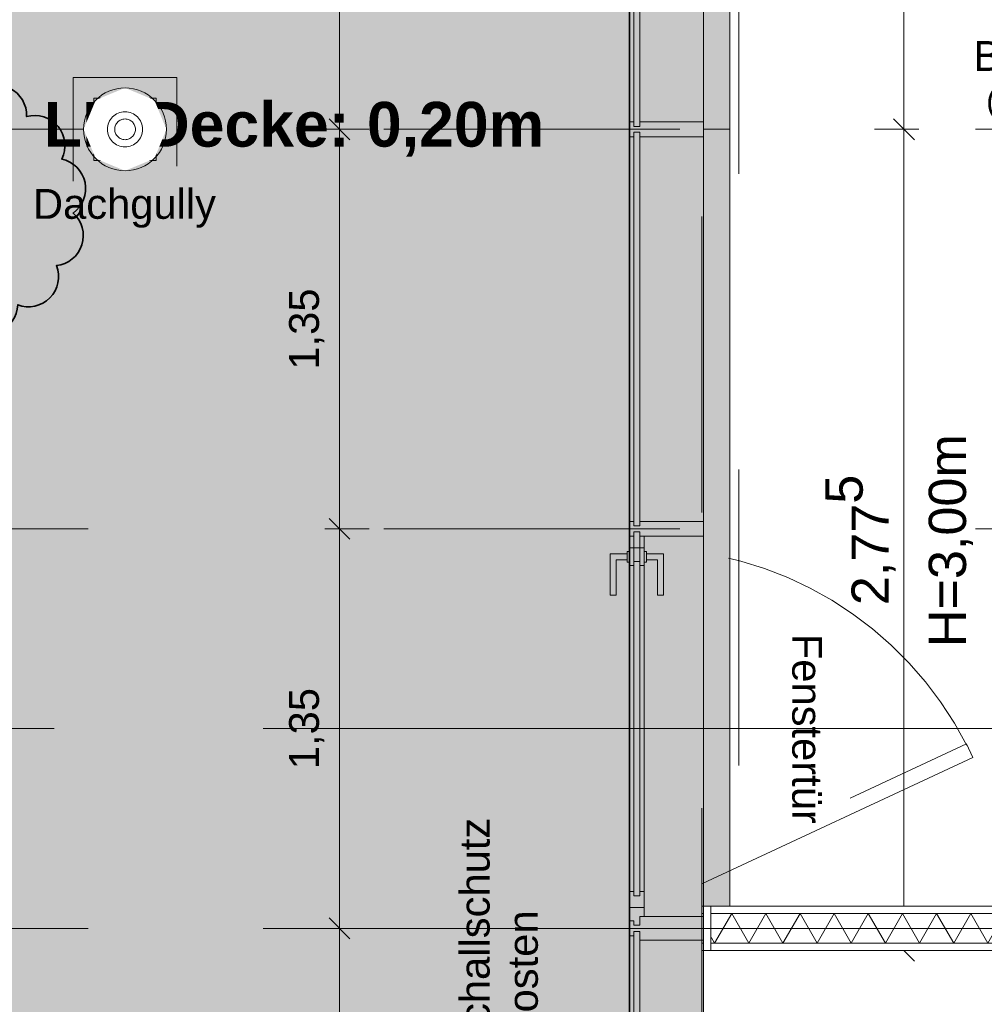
# Model space of a CAD drawing. Header units: metres. Extents: x -167 to 152, y -127 to 99.
# Tile 32 of 225: x -38.88 to -35.62, y -13.76 to -10.43. Entities that reach past the tile are written whole.
import ezdxf

# ---------------------------------------------------------------- set-up
doc = ezdxf.new("R2010")
doc.units = ezdxf.units.M
doc.header["$PDMODE"] = 1
doc.header["$PDSIZE"] = -2
for name, pattern in [('Achsen 01', [5.291531, 3.175, -1.058062, 0.352704, -0.705764]), ('gestrichelt', [2.116531, 1.058062, -1.058469]), ('gestrichelt - 01', [2, 1, -1]), ('ISO-07 Punktiert', [0.889, 0.127, -0.762]), ('Raster 01', [2, 1, -1]), ('VW-01 Strichlinie kurz', [2, 1, -1])]:
    doc.linetypes.add(name, pattern=pattern)
doc.layers.get('0').update_dxf_attribs({"lineweight": 25})
for name, color, linetype, lineweight in [('013_Beton und Stahlbetonarbeiten-000 Unterzüge', 7, 'ISO-07 Punktiert', 13), ('030_Sonnenschutzarbeiten-BLENDSCHUTZ', 7, 'Continuous', 5), ('039_Trockenbauarbeiten-340 Gipskarton', 7, 'Continuous', 9), ('053_Niederspannungsanlagen-Bodentanks', 7, 'gestrichelt - 01', 9), ('_1.35m (3D)', 7, 'Continuous', 9), ('_GRU (2D)', 7, 'Continuous', 9), ('_OG 1 (2D)', 7, 'Continuous', 9), ('_OG 1 - DS (2D)', 7, 'Continuous', 9), ('AV1-Schnitt Achsen', 7, 'Achsen 01', 18)]:
    doc.layers.add(name, color=color, linetype=linetype, lineweight=lineweight)
for name, color, linetype, lineweight, true_color in [('021_DA-Dachgully', 5, 'Continuous', 18, 0x0000ff), ('031_Metallbauarbeiten-350 Lamellendecke DS', 7, 'Continuous', 35, 0x666666), ('031_Metallbauarbeiten-350 Metalldecke DS', 7, 'Continuous', 35, 0x666666), ('032_Metallarbeiten-Fenster', 7, 'Continuous', 13, 0x444444), ('032_Metallarbeiten-PR_Fassade', 7, 'Continuous', 13, 0x444444), ('039_Trockenbauarbeiten-340 Dämmung', 7, 'Continuous', 9, 0xc0c0c0), ('AV1-Achsen', 1, 'Achsen 01', 18, 0xff0000), ('AV1-Anmerkungen', 1, 'Continuous', 35, 0xff0000), ('AV1-Raster', 7, 'Raster 01', 9, 0xa6a6a6)]:
    doc.layers.add(name, color=color, linetype=linetype, lineweight=lineweight, true_color=true_color)
doc.layers.get('0').freeze()
doc.styles.add('Arial', font='arial.ttf')
doc.styles.add('Arial (bold)', font='arialbd.ttf')
doc.dimstyles.new('COE 50', dxfattribs={"dimtxt": 126.090495, "dimasz": 0.001414, "dimexe": 0.001, "dimexo": 0.01, "dimgap": 0.001, "dimtad": 1, "dimdec": 3, "dimtxsty": 'Arial', "dimblk": 'VW_SLASH-4', "dimblk1": 'VW_SLASH-4', "dimblk2": 'VW_SLASH-4', "dimcen": 0, "dimadec": 3, "dimazin": 0, "dimtfac": 0.8, "dimtdec": 3, "dimtix": 1, "dimtmove": 0, "dimatfit": 0, "dimldrblk": 'VW_SLASH-3', "dimfxl": 0.002, "dimfxlon": 1, "dimfrac": 2, "dimtolj": 1, "dimarcsym": 0})

# ---------------------------------------------------------------- blocks, each defined once
blk = doc.blocks.new('Group-2')
at = {"layer": 'AV1-Raster'}
for p, q in [((-37.8, -22.95), (-37.8, 1.35)), ((-36.45, -22.95), (-36.45, 1.35)), ((1.35, -10.8), (-40.5, -10.8)), ((1.35, -12.15), (-40.5, -12.15)), ((1.35, -13.5), (-40.5, -13.5))]:
    blk.add_line(p, q, dxfattribs=at)
blk = doc.blocks.new('1.35m (3D)')
at = {"layer": 'AV1-Raster', "color": 7}
blk.add_blockref('Group-2', (0, 0), dxfattribs=at)
blk = doc.blocks.new('VW_SLASH-4')
at = {"color": 0, "linetype": 'ByBlock', "lineweight": -2, "transparency": 16777216}
blk.add_line((0, 0), (-1, 0), dxfattribs=at)
at = {"color": 0, "linetype": 'Continuous', "lineweight": 15, "transparency": 16777216, "flags": 128}
blk.add_lwpolyline([(0.5, 0.5), (-0.5, -0.5)], dxfattribs=at)
blk = doc.blocks.new('*D20')
at = {"layer": '030_Sonnenschutzarbeiten-BLENDSCHUTZ', "color": 0, "lineweight": -2}
for p, q in [((-35.9917, -8.025), (-35.8417, -8.025)), ((-35.8917, -10.7293), (-35.8917, -8.0957)), ((-35.9917, -10.8), (-35.8417, -10.8))]:
    blk.add_line(p, q, dxfattribs=at)
at = {"layer": 'Defpoints', "color": 0}
for p in [(-36.455, -8.025), (-35.8917, -8.025), (-36.455, -10.8)]:
    blk.add_point(p, dxfattribs=at)
at = {"layer": '030_Sonnenschutzarbeiten-BLENDSCHUTZ', "color": 0, "lineweight": -2, "xscale": 0.070693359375, "yscale": 0.070693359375, "zscale": 0.070693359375}
for p, rotation in [((-35.8917, -8.025), 90), ((-35.8917, -10.8), 270)]:
    blk.add_blockref('VW_SLASH-4', p, dxfattribs=dict(at, rotation=rotation))
at = {"layer": '030_Sonnenschutzarbeiten-BLENDSCHUTZ', "color": 0, "lineweight": 13, "insert": (-36.0384, -9.4125), "char_height": 0.12609, "attachment_point": 5, "rotation": 90, "style": 'Arial'}
blk.add_mtext('\\A1;2,77\\S5^ ;', dxfattribs=at)
blk = doc.blocks.new('VW_SLASH-3')
at = {"color": 0, "linetype": 'ByBlock', "lineweight": -2, "transparency": 16777216}
blk.add_line((0, 0), (-1, 0), dxfattribs=at)
at = {"color": 0, "linetype": 'Continuous', "lineweight": 15, "transparency": 16777216, "flags": 128}
blk.add_lwpolyline([(0.5, 0.5), (-0.5, -0.5)], dxfattribs=at)
blk = doc.blocks.new('*D21')
at = {"layer": '030_Sonnenschutzarbeiten-BLENDSCHUTZ', "color": 0, "lineweight": -2}
for p, q in [((-35.9917, -10.8), (-35.8417, -10.8)), ((-35.8917, -13.5043), (-35.8917, -10.8707)), ((-35.9917, -13.575), (-35.8417, -13.575))]:
    blk.add_line(p, q, dxfattribs=at)
at = {"layer": 'Defpoints', "color": 0}
for p in [(-36.455, -10.8), (-35.8917, -10.8), (-36.455, -13.575)]:
    blk.add_point(p, dxfattribs=at)
at = {"layer": '030_Sonnenschutzarbeiten-BLENDSCHUTZ', "color": 0, "lineweight": -2, "xscale": 0.070693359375, "yscale": 0.070693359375, "zscale": 0.070693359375}
for p, rotation in [((-35.8917, -10.8), 90), ((-35.8917, -13.575), 270)]:
    blk.add_blockref('VW_SLASH-4', p, dxfattribs=dict(at, rotation=rotation))
at = {"layer": '030_Sonnenschutzarbeiten-BLENDSCHUTZ', "color": 0, "lineweight": 13, "insert": (-36.0384, -12.1875), "char_height": 0.12609, "attachment_point": 5, "rotation": 90, "style": 'Arial'}
blk.add_mtext('\\A1;2,77\\S5^ ;', dxfattribs=at)
blk = doc.blocks.new('Group-196')
at = {"color": 255, "linetype": 'Continuous', "lineweight": 5}
blk.add_wipeout([(-13.5, 32.375), (-13.5, 36.57), (-13.6, 36.57), (-13.6, 32.375)], dxfattribs=at).dxf.layer = '039_Trockenbauarbeiten-340 Dämmung'
blk = doc.blocks.new('Group-197')
at = {"layer": '039_Trockenbauarbeiten-340 Dämmung', "transparency": 33554687, "flags": 128}
blk.add_lwpolyline([(-13.6, 32.375), (-13.5, 32.4327), (-13.6, 32.4905), (-13.5, 32.5482), (-13.6, 32.6059), (-13.5, 32.6637), (-13.6, 32.7214), (-13.5, 32.7791), (-13.6, 32.8369), (-13.5, 32.8946), (-13.6, 32.9524), (-13.5, 33.0101), (-13.6, 33.0678), (-13.5, 33.1256), (-13.6, 33.1833), (-13.5, 33.241), (-13.6, 33.2988), (-13.5, 33.3565), (-13.6, 33.4142), (-13.5, 33.472), (-13.6, 33.5297), (-13.5, 33.5874), (-13.6, 33.6452), (-13.5, 33.7029), (-13.6, 33.7606), (-13.5, 33.8184), (-13.6, 33.8761), (-13.5, 33.9338), (-13.6, 33.9916), (-13.5, 34.0493), (-13.6, 34.1071), (-13.5, 34.1648), (-13.6, 34.2225), (-13.5, 34.2803), (-13.6, 34.338), (-13.5, 34.3957), (-13.6, 34.4535), (-13.5, 34.5112), (-13.6, 34.5689), (-13.5, 34.6267), (-13.6, 34.6844), (-13.5, 34.7421), (-13.6, 34.7999), (-13.5, 34.8576), (-13.6, 34.9153), (-13.5, 34.9731), (-13.6, 35.0308), (-13.5, 35.0885), (-13.6, 35.1463), (-13.5, 35.204), (-13.6, 35.2618), (-13.5, 35.3195), (-13.6, 35.3772), (-13.5, 35.435), (-13.6, 35.4927), (-13.5, 35.5504), (-13.6, 35.6082), (-13.5, 35.6659), (-13.6, 35.7236), (-13.5, 35.7814), (-13.6, 35.8391), (-13.5, 35.8968), (-13.6, 35.9546), (-13.5, 36.0123), (-13.6, 36.07), (-13.5, 36.1278), (-13.6, 36.1855), (-13.5, 36.2432), (-13.6, 36.301), (-13.5, 36.3587), (-13.6, 36.4165), (-13.5, 36.4742), (-13.6, 36.5319), (-13.534, 36.57)], dxfattribs=at)
blk = doc.blocks.new('Group-198')
at = {"layer": '039_Trockenbauarbeiten-340 Dämmung'}
blk.add_blockref('Group-196', (0, 0), dxfattribs=at)
at = {"layer": '039_Trockenbauarbeiten-340 Dämmung', "transparency": 33554687}
blk.add_blockref('Group-197', (0, 0), dxfattribs=at)
blk = doc.blocks.new('Parametric Object-19')
at = {"layer": '039_Trockenbauarbeiten-340 Dämmung', "color": 7, "transparency": 33554687}
blk.add_blockref('Group-198', (0, 0), dxfattribs=at)
at = {"layer": '039_Trockenbauarbeiten-340 Dämmung', "color": 0, "flags": 1}
for tag in ['IFC_UUID', 'instanceID', 'prm0_name', 'prm0_type', 'prm0_value', 'prm1_name', 'prm1_type', 'prm1_value', 'prm2_name', 'prm2_type', 'prm2_value', 'prm3_name', 'prm3_type', 'prm3_value', 'prm4_name', 'prm4_type', 'prm4_value', 'prm5_name', 'prm5_type', 'prm5_value', 'prm6_name', 'prm6_type', 'prm6_value']:
    blk.add_attdef(tag, (-36.57, -13.55), '', height=0.00018, dxfattribs=at)
blk = doc.blocks.new('Bodentank Elektro 01')
at = {"layer": '053_Niederspannungsanlagen-Bodentanks', "flags": 128}
blk.add_lwpolyline([(-0.16, 0.16), (0.16, 0.16), (0.16, -0.16), (-0.16, -0.16)], close=True, dxfattribs=at)
at = {"layer": '053_Niederspannungsanlagen-Bodentanks', "insert": (0, -0.2768), "char_height": 0.100872, "attachment_point": 2, "line_spacing_factor": 0.969122, "style": 'Arial'}
blk.add_mtext('Bodentank\\P{\\H0.75x;(32 x 32 cm)}', dxfattribs=at)
blk = doc.blocks.new('*D967')
at = {"layer": '032_Metallarbeiten-PR_Fassade', "color": 0, "lineweight": -2}
for p, q in [((-37.7, -9.45), (-37.85, -9.45)), ((-37.8, -10.7293), (-37.8, -9.5207)), ((-37.7, -10.8), (-37.85, -10.8))]:
    blk.add_line(p, q, dxfattribs=at)
at = {"layer": 'Defpoints', "color": 0}
for p in [(-37.8, -9.45), (-36.82, -9.45), (-36.82, -10.8)]:
    blk.add_point(p, dxfattribs=at)
at = {"layer": '032_Metallarbeiten-PR_Fassade', "color": 0, "lineweight": -2, "xscale": 0.070693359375, "yscale": 0.070693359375, "zscale": 0.070693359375}
for p, rotation in [((-37.8, -9.45), 90), ((-37.8, -10.8), 270)]:
    blk.add_blockref('VW_SLASH-4', p, dxfattribs=dict(at, rotation=rotation))
at = {"layer": '032_Metallarbeiten-PR_Fassade', "color": 0, "insert": (-37.9106, -10.125), "char_height": 0.10087, "attachment_point": 5, "rotation": 90, "style": 'Arial'}
blk.add_mtext('\\A1;1,35', dxfattribs=at)
blk = doc.blocks.new('*D968')
at = {"layer": '032_Metallarbeiten-PR_Fassade', "color": 0, "lineweight": -2}
for p, q in [((-37.7, -10.8), (-37.85, -10.8)), ((-37.8, -12.0793), (-37.8, -10.8707)), ((-37.7, -12.15), (-37.85, -12.15))]:
    blk.add_line(p, q, dxfattribs=at)
at = {"layer": 'Defpoints', "color": 0}
for p in [(-37.8, -10.8), (-36.82, -10.8), (-36.82, -12.15)]:
    blk.add_point(p, dxfattribs=at)
at = {"layer": '032_Metallarbeiten-PR_Fassade', "color": 0, "lineweight": -2, "xscale": 0.070693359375, "yscale": 0.070693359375, "zscale": 0.070693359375}
for p, rotation in [((-37.8, -10.8), 90), ((-37.8, -12.15), 270)]:
    blk.add_blockref('VW_SLASH-4', p, dxfattribs=dict(at, rotation=rotation))
at = {"layer": '032_Metallarbeiten-PR_Fassade', "color": 0, "insert": (-37.9106, -11.475), "char_height": 0.10087, "attachment_point": 5, "rotation": 90, "style": 'Arial'}
blk.add_mtext('\\A1;1,35', dxfattribs=at)
blk = doc.blocks.new('*D969')
at = {"layer": '032_Metallarbeiten-PR_Fassade', "color": 0, "lineweight": -2}
for p, q in [((-37.7, -12.15), (-37.85, -12.15)), ((-37.8, -13.4293), (-37.8, -12.2207)), ((-37.7, -13.5), (-37.85, -13.5))]:
    blk.add_line(p, q, dxfattribs=at)
at = {"layer": 'Defpoints', "color": 0}
for p in [(-37.8, -12.15), (-36.82, -12.15), (-36.95, -13.5)]:
    blk.add_point(p, dxfattribs=at)
at = {"layer": '032_Metallarbeiten-PR_Fassade', "color": 0, "lineweight": -2, "xscale": 0.070693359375, "yscale": 0.070693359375, "zscale": 0.070693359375}
for p, rotation in [((-37.8, -12.15), 90), ((-37.8, -13.5), 270)]:
    blk.add_blockref('VW_SLASH-4', p, dxfattribs=dict(at, rotation=rotation))
at = {"layer": '032_Metallarbeiten-PR_Fassade', "color": 0, "insert": (-37.9106, -12.825), "char_height": 0.10087, "attachment_point": 5, "rotation": 90, "style": 'Arial'}
blk.add_mtext('\\A1;1,35', dxfattribs=at)
blk = doc.blocks.new('*D970')
at = {"layer": '032_Metallarbeiten-PR_Fassade', "color": 0, "lineweight": -2}
for p, q in [((-37.7, -13.5), (-37.85, -13.5)), ((-37.8, -14.2893), (-37.8, -13.5707)), ((-37.7, -14.36), (-37.85, -14.36))]:
    blk.add_line(p, q, dxfattribs=at)
at = {"layer": 'Defpoints', "color": 0}
for p in [(-37.8, -13.5), (-36.95, -13.5), (-36.82, -14.36)]:
    blk.add_point(p, dxfattribs=at)
at = {"layer": '032_Metallarbeiten-PR_Fassade', "color": 0, "lineweight": -2, "xscale": 0.070693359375, "yscale": 0.070693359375, "zscale": 0.070693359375}
for p, rotation in [((-37.8, -13.5), 90), ((-37.8, -14.36), 270)]:
    blk.add_blockref('VW_SLASH-4', p, dxfattribs=dict(at, rotation=rotation))
at = {"layer": '032_Metallarbeiten-PR_Fassade', "color": 0, "insert": (-37.9015, -13.93), "char_height": 0.10087, "attachment_point": 5, "rotation": 90, "style": 'Arial'}
blk.add_mtext('\\A1;86', dxfattribs=at)
blk = doc.blocks.new('Group-372')
at = {"layer": '032_Metallarbeiten-PR_Fassade', "linetype": 'Continuous', "lineweight": 0}
for points in [[(-36.82, -12.175), (-36.82, -12.2739), (-36.805, -12.2739), (-36.805, -12.26), (-36.785, -12.26), (-36.785, -12.2739), (-36.77, -12.2739), (-36.77, -12.175), (-36.785, -12.175), (-36.785, -12.16), (-36.805, -12.16), (-36.805, -12.175)], [(-36.82, -13.475), (-36.82, -13.3756), (-36.805, -13.3756), (-36.805, -13.3895), (-36.785, -13.3895), (-36.785, -13.3756), (-36.77, -13.3756), (-36.77, -13.4602), (-36.785, -13.4602), (-36.785, -13.4893), (-36.805, -13.4893), (-36.805, -13.475)]]:
    blk.add_hatch(color=253, dxfattribs=at).paths.add_polyline_path(points)
at = {"layer": '032_Metallarbeiten-PR_Fassade', "color": 251, "flags": 128}
for points in [[(-36.82, -12.175), (-36.82, -12.2739), (-36.805, -12.2739), (-36.805, -12.26), (-36.785, -12.26), (-36.785, -12.2739), (-36.77, -12.2739), (-36.77, -12.175), (-36.785, -12.175), (-36.785, -12.16), (-36.805, -12.16), (-36.805, -12.175)], [(-36.8275, -12.2345), (-36.8275, -12.2545), (-36.865, -12.2545), (-36.865, -12.3745), (-36.885, -12.3745), (-36.885, -12.2345)], [(-36.8275, -12.227), (-36.82, -12.227), (-36.82, -12.262), (-36.8275, -12.262)], [(-36.82, -12.2143), (-36.77, -12.2143), (-36.77, -13.4292), (-36.82, -13.4292)], [(-36.77, -12.227), (-36.7625, -12.227), (-36.7625, -12.262), (-36.77, -12.262)], [(-36.7625, -12.2345), (-36.7625, -12.2545), (-36.725, -12.2545), (-36.725, -12.3745), (-36.705, -12.3745), (-36.705, -12.2345)], [(-36.785, -13.3895), (-36.805, -13.3895), (-36.805, -12.26), (-36.785, -12.26)], [(-36.82, -13.475), (-36.82, -13.3756), (-36.805, -13.3756), (-36.805, -13.3895), (-36.785, -13.3895), (-36.785, -13.3756), (-36.77, -13.3756), (-36.77, -13.4602), (-36.785, -13.4602), (-36.785, -13.4893), (-36.805, -13.4893), (-36.805, -13.475)]]:
    blk.add_lwpolyline(points, close=True, dxfattribs=at)
at = {"layer": '032_Metallarbeiten-PR_Fassade', "color": 251, "linetype": 'gestrichelt', "flags": 128}
blk.add_lwpolyline([(-35.6806, -12.8769), (-35.6595, -12.9222), (-36.77, -13.4393), (-36.7911, -13.3939)], close=True, dxfattribs=at)
at = {"layer": '032_Metallarbeiten-PR_Fassade', "color": 251, "linetype": 'gestrichelt'}
blk.add_arc((-36.77, -13.4393), 1.225, 27.0558, 90.5472, dxfattribs=at)
blk = doc.blocks.new('Group-660')
at = {"layer": '021_DA-Dachgully', "linetype": 'gestrichelt - 01', "flags": 128}
blk.add_lwpolyline([(-38.63, -10.905), (-38.63, -10.695), (-38.42, -10.695), (-38.42, -10.905)], close=True, dxfattribs=at)
at = {"color": 255, "transparency": 33554559}
blk.add_wipeout([(-38.525, -10.66), (-38.426, -10.701), (-38.385, -10.8), (-38.426, -10.899), (-38.525, -10.94), (-38.624, -10.899), (-38.665, -10.8), (-38.624, -10.701)], dxfattribs=at).dxf.layer = '021_DA-Dachgully'
at = {"layer": '021_DA-Dachgully', "linetype": 'gestrichelt - 01', "flags": 128}
blk.add_lwpolyline([(-38.7, -10.975), (-38.7, -10.625), (-38.35, -10.625), (-38.35, -10.975)], close=True, dxfattribs=at)
at = {"layer": '021_DA-Dachgully'}
blk.add_circle((-38.525, -10.8), 0.14, dxfattribs=at)
at = {"layer": '021_DA-Dachgully', "linetype": 'gestrichelt - 01'}
blk.add_circle((-38.525, -10.8), 0.0595, dxfattribs=at)
at = {"color": 255, "linetype": 'gestrichelt - 01', "transparency": 33554559}
blk.add_wipeout([(-38.525, -10.765), (-38.5003, -10.7753), (-38.49, -10.8), (-38.5003, -10.8247), (-38.525, -10.835), (-38.5497, -10.8247), (-38.56, -10.8), (-38.5497, -10.7753)], dxfattribs=at).dxf.layer = '021_DA-Dachgully'
at = {"layer": '021_DA-Dachgully', "linetype": 'gestrichelt - 01'}
blk.add_circle((-38.525, -10.8), 0.035, dxfattribs=at)
blk = doc.blocks.new('Revision Cloud Object-2')
at = {"layer": 'AV1-Anmerkungen', "color": 165, "lineweight": 35, "transparency": 33554687, "flags": 128}
blk.add_lwpolyline([(-0.2298, 0.3529, -0.298217), (-0.1574, 0.4374, -0.298217), (-0.0509, 0.4049, -0.298217), (0.0469, 0.458, -0.298217), (0.1347, 0.3896, -0.298217), (0.2451, 0.4032, -0.298217), (0.3018, 0.3074, -0.298217), (0.4082, 0.2746, -0.298217), (0.4206, 0.164, -0.298217), (0.4994, 0.0854, -0.298217), (0.4589, -0.0183, -0.298217), (0.4889, -0.1255, -0.298217), (0.4027, -0.1959, -0.298217), (0.3807, -0.305, -0.298217), (0.2719, -0.3284, -0.298217), (0.2082, -0.4197, -0.298217), (0.0991, -0.3979, -0.298217), (0.0067, -0.46, -0.298217), (-0.0871, -0.4002, -0.298217), (-0.1957, -0.4246, -0.298217), (-0.2615, -0.3349, -0.298217), (-0.371, -0.3146, -0.298217), (-0.3962, -0.2062, -0.298217), (-0.4847, -0.1387, -0.298217), (-0.4582, -0.0306, -0.298217), (-0.5022, 0.0716, -0.298217), (-0.426, 0.1528, -0.298217), (-0.4168, 0.2637, -0.298217), (-0.3114, 0.2996, -0.298217), (-0.288, 0.353, -0.298217), (-0.2298, 0.3529)], format="xyb", close=True, dxfattribs=at)
blk = doc.blocks.new('Group-755')
at = {"layer": 'AV1-Achsen'}
blk.add_line((-43.35, -13.5), (4.2, -13.5), dxfattribs=at)
blk = doc.blocks.new('Group-760')
at = {"layer": 'AV1-Schnitt Achsen'}
blk.add_line((-43.35, -12.825), (4.2, -12.825), dxfattribs=at)
blk = doc.blocks.new('GRU (2D)')
at = {"layer": 'AV1-Achsen', "color": 7}
blk.add_blockref('Group-755', (0, 0), dxfattribs=at)
at = {"layer": 'AV1-Schnitt Achsen', "color": 7}
blk.add_blockref('Group-760', (0, 0), dxfattribs=at)
blk = doc.blocks.new('OG 1 - DS (2D)')
at = {"layer": '030_Sonnenschutzarbeiten-BLENDSCHUTZ', "linetype": 'Continuous', "lineweight": 0, "transparency": 33554610}
for points in [[(-36.57, -10.8), (-36.48, -10.8), (-36.48, -8.175), (-36.57, -8.175)], [(-36.48, -13.425), (-36.48, -10.8), (-36.57, -10.8), (-36.57, -13.425)]]:
    blk.add_hatch(color=6, dxfattribs=at).paths.add_polyline_path(points)
at = {"layer": '031_Metallbauarbeiten-350 Metalldecke DS', "linetype": 'Continuous', "lineweight": 0, "transparency": 33554508}
blk.add_hatch(color=254, dxfattribs=at).paths.add_polyline_path([(-39.025, -7.975), (-39.025, -8.225), (-39.275, -8.225), (-39.275, -10.675), (-39.025, -10.675), (-39.025, -10.925), (-39.275, -10.925), (-39.275, -13.375), (-39.025, -13.375), (-39.025, -13.625), (-39.275, -13.625), (-39.275, -15.71), (-36.82, -15.71), (-36.82, -5.89), (-39.275, -5.89), (-39.275, -7.975)])
at = {"layer": '030_Sonnenschutzarbeiten-BLENDSCHUTZ', "color": 6, "lineweight": 13, "flags": 128}
for points in [[(-36.57, -10.8), (-36.48, -10.8), (-36.48, -8.175), (-36.57, -8.175)], [(-36.48, -13.425), (-36.48, -10.8), (-36.57, -10.8), (-36.57, -13.425)]]:
    blk.add_lwpolyline(points, close=True, dxfattribs=at)
at = {"layer": '031_Metallbauarbeiten-350 Metalldecke DS', "flags": 128}
blk.add_lwpolyline([(-39.025, -7.975), (-39.025, -8.225), (-39.275, -8.225), (-39.275, -10.675), (-39.025, -10.675), (-39.025, -10.925), (-39.275, -10.925), (-39.275, -13.375), (-39.025, -13.375), (-39.025, -13.625), (-39.275, -13.625), (-39.275, -15.71), (-36.82, -15.71), (-36.82, -5.89), (-39.275, -5.89), (-39.275, -7.975)], close=True, dxfattribs=at)
at = {"layer": '030_Sonnenschutzarbeiten-BLENDSCHUTZ', "color": 7, "insert": (-35.808, -12.5496), "char_height": 0.12609, "attachment_point": 1, "rotation": 90, "line_spacing_factor": 0.969122, "style": 'Arial'}
blk.add_mtext('H=3,00m', dxfattribs=at)
at = {"layer": '031_Metallbauarbeiten-350 Lamellendecke DS', "insert": (-37.9538, -10.8), "char_height": 0.151309, "attachment_point": 5, "line_spacing_factor": 0.969122, "style": 'Arial (bold)'}
blk.add_mtext('LH Decke: 0,20m', dxfattribs=at)
at = {"layer": '030_Sonnenschutzarbeiten-BLENDSCHUTZ', "color": 7, "lineweight": 13}
for base, p1, p2, picture, middle in [((-35.8917, -8.025), (-36.455, -10.8), (-36.455, -8.025), '*D20', (-36.0384, -9.4125)), ((-35.8917, -10.8), (-36.455, -13.575), (-36.455, -10.8), '*D21', (-36.0384, -12.1875))]:
    dim = blk.add_linear_dim(base=base, p1=p1, p2=p2, angle=270, text='2,77\\S5^ ;', dimstyle='COE 50', override={"dimtxt": 0.12609, "dimasz": 0.070693, "dimexe": 0.05, "dimgap": 0.05, "dimpost": '<>', "dimtxsty": 'Arial', "dimtmove": 2, "dimfxl": 0.1}, dxfattribs=at)
    dim.commit()
    dim.dimension.update_dxf_attribs({"geometry": picture, "text_midpoint": middle})
blk = doc.blocks.new('Group-374')
at = {"layer": '032_Metallarbeiten-PR_Fassade', "linetype": 'Continuous', "lineweight": 0}
for color, points in [(7, [(-36.57, -16.0346), (-36.82, -16.0346), (-36.82, -5.5654), (-36.57, -5.5654)]), (253, [(-36.82, -10.775), (-36.82, -10.825), (-36.805, -10.825), (-36.805, -10.81), (-36.785, -10.81), (-36.785, -10.825), (-36.57, -10.825), (-36.57, -10.775), (-36.785, -10.775), (-36.785, -10.79), (-36.805, -10.79), (-36.805, -10.775)]), (253, [(-36.82, -12.125), (-36.82, -12.175), (-36.805, -12.175), (-36.805, -12.16), (-36.785, -12.16), (-36.785, -12.175), (-36.57, -12.175), (-36.57, -12.125), (-36.785, -12.125), (-36.785, -12.14), (-36.805, -12.14), (-36.805, -12.125)]), (253, [(-36.82, -12.125), (-36.82, -12.175), (-36.805, -12.175), (-36.805, -12.16), (-36.785, -12.16), (-36.785, -12.175), (-36.57, -12.175), (-36.57, -12.125), (-36.785, -12.125), (-36.785, -12.14), (-36.805, -12.14), (-36.805, -12.125)]), (250, [(-36.82, -13.525), (-36.82, -13.475), (-36.805, -13.475), (-36.805, -13.4895), (-36.785, -13.4895), (-36.785, -13.46), (-36.57, -13.46), (-36.57, -13.54), (-36.785, -13.54), (-36.785, -13.511), (-36.805, -13.511), (-36.805, -13.525)])]:
    blk.add_hatch(color=color, dxfattribs=at).paths.add_polyline_path(points)
at = {"layer": '032_Metallarbeiten-PR_Fassade', "color": 251, "flags": 128}
for points in [[(-36.57, -16.0346), (-36.82, -16.0346), (-36.82, -5.5654), (-36.57, -5.5654)], [(-36.805, -10.79), (-36.805, -9.46), (-36.785, -9.46), (-36.785, -10.79)], [(-36.82, -10.775), (-36.82, -10.825), (-36.805, -10.825), (-36.805, -10.81), (-36.785, -10.81), (-36.785, -10.825), (-36.57, -10.825), (-36.57, -10.775), (-36.785, -10.775), (-36.785, -10.79), (-36.805, -10.79), (-36.805, -10.775)], [(-36.805, -10.81), (-36.785, -10.81), (-36.785, -12.14), (-36.805, -12.14)], [(-36.82, -12.125), (-36.82, -12.175), (-36.805, -12.175), (-36.805, -12.16), (-36.785, -12.16), (-36.785, -12.175), (-36.57, -12.175), (-36.57, -12.125), (-36.785, -12.125), (-36.785, -12.14), (-36.805, -12.14), (-36.805, -12.125)], [(-36.82, -12.125), (-36.82, -12.175), (-36.805, -12.175), (-36.805, -12.16), (-36.785, -12.16), (-36.785, -12.175), (-36.57, -12.175), (-36.57, -12.125), (-36.785, -12.125), (-36.785, -12.14), (-36.805, -12.14), (-36.805, -12.125)], [(-36.805, -12.16), (-36.785, -12.16), (-36.785, -13.3895), (-36.805, -13.3895)], [(-36.82, -13.525), (-36.82, -13.475), (-36.805, -13.475), (-36.805, -13.4895), (-36.785, -13.4895), (-36.785, -13.46), (-36.57, -13.46), (-36.57, -13.54), (-36.785, -13.54), (-36.785, -13.511), (-36.805, -13.511), (-36.805, -13.525)], [(-36.805, -13.511), (-36.785, -13.511), (-36.785, -14.35), (-36.805, -14.35)]]:
    blk.add_lwpolyline(points, close=True, dxfattribs=at)
at = {"layer": '032_Metallarbeiten-PR_Fassade'}
blk.add_blockref('Group-372', (0, 0), dxfattribs=at)
at = {"layer": '032_Metallarbeiten-Fenster', "color": 5, "insert": (-36.1685, -12.5046), "char_height": 0.10087, "attachment_point": 1, "rotation": 270, "line_spacing_factor": 0.969122, "style": 'Arial'}
blk.add_mtext('Fenstertür', dxfattribs=at)
at = {"layer": '032_Metallarbeiten-Fenster', "color": 250, "insert": (-37.3934, -13.9171), "char_height": 0.100872, "attachment_point": 1, "rotation": 90, "line_spacing_factor": 0.969122, "style": 'Arial'}
blk.add_mtext('Schallschutz \\PPfosten', dxfattribs=at)
at = {"layer": '032_Metallarbeiten-PR_Fassade', "color": 150}
for base, p1, p2, text, picture, middle in [((-37.8, -9.45), (-36.82, -10.8), (-36.82, -9.45), '1,35', '*D967', (-37.9106, -10.125)), ((-37.8, -10.8), (-36.82, -12.15), (-36.82, -10.8), '1,35', '*D968', (-37.9106, -11.475)), ((-37.8, -12.15), (-36.95, -13.5), (-36.82, -12.15), '1,35', '*D969', (-37.9106, -12.825)), ((-37.8, -13.5), (-36.82, -14.36), (-36.95, -13.5), '86', '*D970', (-37.9015, -13.93))]:
    dim = blk.add_linear_dim(base=base, p1=p1, p2=p2, angle=270, text=text, dimstyle='COE 50', override={"dimtxt": 0.100872, "dimasz": 0.070693, "dimexe": 0.05, "dimgap": 0.05, "dimpost": '<>', "dimtxsty": 'Arial', "dimtmove": 2, "dimfxl": 0.1}, dxfattribs=at)
    dim.commit()
    dim.dimension.update_dxf_attribs({"geometry": picture, "text_midpoint": middle})
blk = doc.blocks.new('OG 1 (2D)')
at = {"layer": '021_DA-Dachgully', "color": 7}
blk.add_blockref('Group-660', (0, 0), dxfattribs=at)
at = {"layer": '039_Trockenbauarbeiten-340 Dämmung', "rotation": 90}
blk.add_blockref('Parametric Object-19', (0, 0.05), dxfattribs=at)
at = {"layer": '053_Niederspannungsanlagen-Bodentanks', "color": 7}
blk.add_blockref('Bodentank Elektro 01', (-35.32, -10.225), dxfattribs=at)
at = {"layer": '021_DA-Dachgully', "color": 8, "transparency": 33554687, "insert": (-38.8362, -11.0015), "char_height": 0.10087, "attachment_point": 1, "line_spacing_factor": 2.488332, "style": 'Arial'}
blk.add_mtext('Dachgully', dxfattribs=at)
at = {"layer": 'AV1-Anmerkungen', "color": 165}
blk.add_blockref('Revision Cloud Object-2', (-39.1597, -11.0646), dxfattribs=at)
at = {"color": 255}
for points in [[(-36.575, -13.425), (-36.575, -13.45), (-33.9, -13.45), (-33.9, -13.425)], [(-32.375, -13.55), (-36.575, -13.55), (-36.575, -13.575), (-32.375, -13.575)]]:
    blk.add_wipeout(points, dxfattribs=at).dxf.layer = '039_Trockenbauarbeiten-340 Gipskarton'
at = {"layer": '039_Trockenbauarbeiten-340 Gipskarton', "flags": 128}
for points in [[(-36.575, -13.425), (-36.575, -13.45), (-33.9, -13.45), (-33.9, -13.425)], [(-32.375, -13.55), (-36.575, -13.55), (-36.575, -13.575), (-32.375, -13.575)]]:
    blk.add_lwpolyline(points, close=True, dxfattribs=at)
at = {"color": 255}
blk.add_wipeout([(-36.57, -13.425), (-36.57, -13.575), (-36.545, -13.575), (-36.545, -13.425)], dxfattribs=at).dxf.layer = '039_Trockenbauarbeiten-340 Gipskarton'
at = {"layer": '013_Beton und Stahlbetonarbeiten-000 Unterzüge', "linetype": 'VW-01 Strichlinie kurz'}
blk.add_line((-36.575, -16.0943), (-36.575, -5.525), dxfattribs=at)
at = {"layer": '039_Trockenbauarbeiten-340 Gipskarton', "flags": 128}
blk.add_lwpolyline([(-36.57, -13.425), (-36.57, -13.575), (-36.545, -13.575), (-36.545, -13.425)], close=True, dxfattribs=at)
at = {"layer": '032_Metallarbeiten-PR_Fassade', "color": 251}
blk.add_blockref('Group-374', (0, 0), dxfattribs=at)

msp = doc.modelspace()

# ---------------------------------------------------------------- block references
at = {"layer": '_1.35m (3D)'}
msp.add_blockref('1.35m (3D)', (0, 0), dxfattribs=at)

# ---------------------------------------------------------------- next in the draw order: block references
at = {"layer": '_OG 1 - DS (2D)'}
msp.add_blockref('OG 1 - DS (2D)', (0, 0), dxfattribs=at)

# ---------------------------------------------------------------- next in the draw order: block references
at = {"layer": '_OG 1 (2D)'}
msp.add_blockref('OG 1 (2D)', (0, 0), dxfattribs=at)

# ---------------------------------------------------------------- next in the draw order: block references
at = {"layer": '_GRU (2D)'}
msp.add_blockref('GRU (2D)', (0, 0), dxfattribs=at)

doc.saveas('drawing.dxf')
